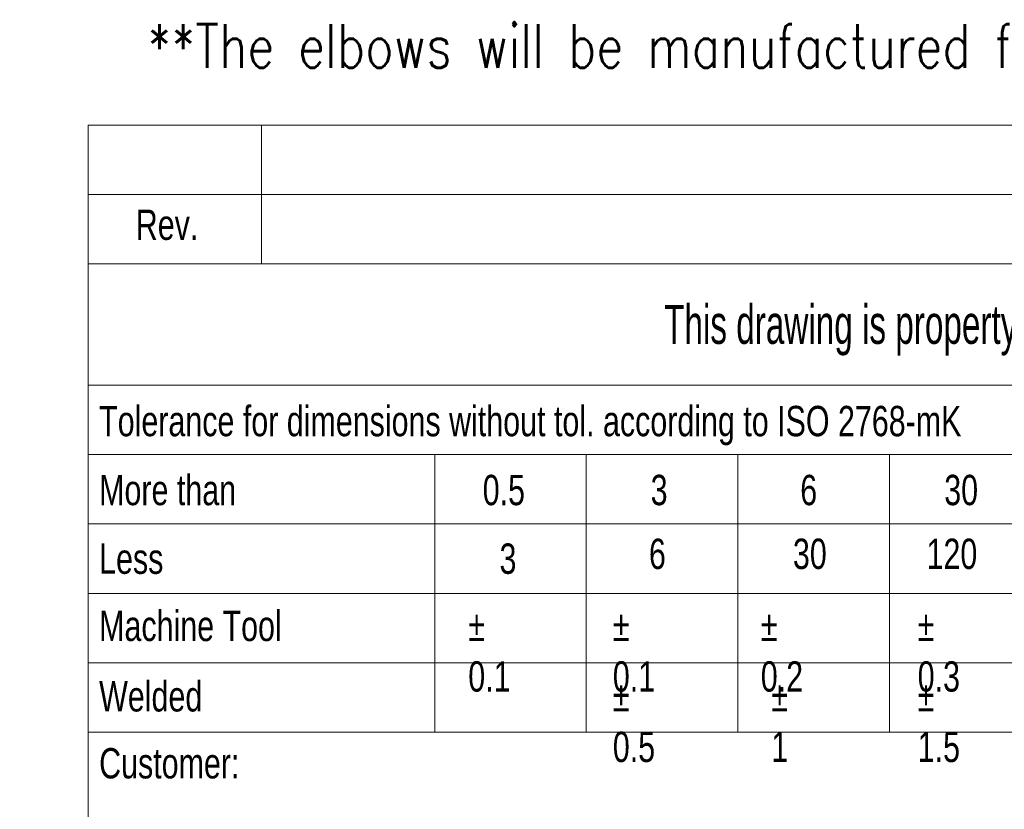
# Model space of a CAD drawing. Header units: millimetres. Extents: x 0 to 1392, y 0 to 716.
# Tile 25 of 29: x 1196 to 1255, y 339 to 386. Entities that reach past the tile are written whole.
import ezdxf

# ---------------------------------------------------------------- set-up
doc = ezdxf.new("R2010")
doc.units = ezdxf.units.MM
doc.header["$LTSCALE"] = 0.25
doc.layers.add('SLD-0', color=179, linetype='Continuous')
doc.styles.add('AdskIsoMetric', font='romans.shx', dxfattribs={"width": 0.8, "height": 2.5})
doc.styles.add('SLDTEXTSTYLE2', font='TXT', dxfattribs={"width": 0.638186})
doc.styles.add('SLDTEXTSTYLE3', font='TXT', dxfattribs={"width": 0.75})

msp = doc.modelspace()

# ---------------------------------------------------------------- linework, layer by layer
at = {"color": 7, "linetype": 'Continuous', "lineweight": 18}
for p, q in [((1200.554, 379.879), (1386.826, 379.879)), ((1200.554, 379.879), (1200.554, 375.74)), ((1210.902, 379.879), (1210.902, 371.6)), ((1200.554, 375.74), (1386.826, 375.74)), ((1200.554, 375.74), (1200.554, 371.6)), ((1200.554, 371.6), (1200.554, 364.356)), ((1200.554, 371.6), (1386.826, 371.6)), ((1200.554, 364.356), (1200.554, 360.217)), ((1200.554, 364.356), (1386.826, 364.356)), ((1200.554, 360.217), (1293.69, 360.217)), ((1200.554, 360.217), (1200.554, 356.078)), ((1221.251, 360.217), (1221.251, 343.66)), ((1230.306, 343.66), (1230.306, 360.217)), ((1239.361, 343.66), (1239.361, 360.217)), ((1248.416, 343.66), (1248.416, 360.217)), ((1200.554, 356.078), (1200.554, 351.938)), ((1200.554, 356.078), (1293.69, 356.078)), ((1200.554, 351.938), (1200.554, 347.799)), ((1200.554, 351.938), (1293.69, 351.938)), ((1200.554, 347.799), (1200.554, 343.66)), ((1200.554, 347.799), (1293.69, 347.799)), ((1200.554, 343.66), (1200.554, 297.092)), ((1200.554, 343.66), (1221.251, 343.66)), ((1221.251, 343.66), (1230.306, 343.66)), ((1230.306, 343.66), (1239.361, 343.66)), ((1239.361, 343.66), (1248.416, 343.66)), ((1248.416, 343.66), (1257.47, 343.66))]:
    msp.add_line(p, q, dxfattribs=at)

# ---------------------------------------------------------------- texts
at = {"insert": (1204.104, 385.909), "char_height": 2.59725, "attachment_point": 1, "style": 'AdskIsoMetric'}
msp.add_mtext_dynamic_manual_height_columns('**The elbows will be manufactured from bent pipes using a manual bending machine', width=4135.89111, gutter_width=12.986, heights=[0], dxfattribs=at)
at = {"color": 7, "linetype": 'Continuous', "lineweight": 0, "style": 'SLDTEXTSTYLE3'}
for s, insert, char_height, attachment_point in [('Rev.', (1205.272, 374.846), 1.811, 2), ('Tolerance for dimensions without tol. according to ISO 2768-mK', (1201.216, 363.127), 1.81098, 1), ('More than', (1201.216, 359.012), 1.811, 1), ('0.5', (1224.119, 359.012), 1.811, 1), ('3', (1234.147, 359.012), 1.811, 1), ('6', (1243.078, 359.012), 1.811, 1), ('30', (1251.677, 359.012), 1.811, 1), ('6', (1234.044, 355.203), 1.811, 1), ('30', (1242.642, 355.203), 1.811, 1), ('120', (1250.62, 355.203), 1.811, 1), ('Less', (1201.216, 354.914), 1.811, 1), ('3', (1225.122, 354.914), 1.811, 1), ('Machine Tool', (1201.216, 350.902), 1.81098, 1), ('%%p^J0.1', (1223.256, 350.902), 1.811, 1), ('%%p^J0.1', (1231.889, 350.902), 1.811, 1), ('%%p^J0.2', (1240.724, 350.902), 1.811, 1), ('%%p^J0.3', (1250.092, 350.902), 1.811, 1), ('%%p^J0.5', (1231.889, 346.698), 1.811, 1), ('%%p^J1', (1241.354, 346.698), 1.811, 1), ('%%p^J1.5', (1250.092, 346.698), 1.811, 1), ('Welded', (1201.216, 346.698), 1.811, 1), ('Customer:', (1201.216, 342.702), 1.811, 1)]:
    msp.add_mtext(s, dxfattribs=dict(at, insert=insert, char_height=char_height, attachment_point=attachment_point))
at = {"layer": 'SLD-0', "color": 7, "insert": (1291.275, 369.159), "char_height": 2.328397, "attachment_point": 2, "style": 'SLDTEXTSTYLE2'}
msp.add_mtext('This drawing is property of INSERTEC. Must not be copier or transferred to third parties in any way without written authorization.', dxfattribs=at)

doc.saveas('drawing.dxf')
